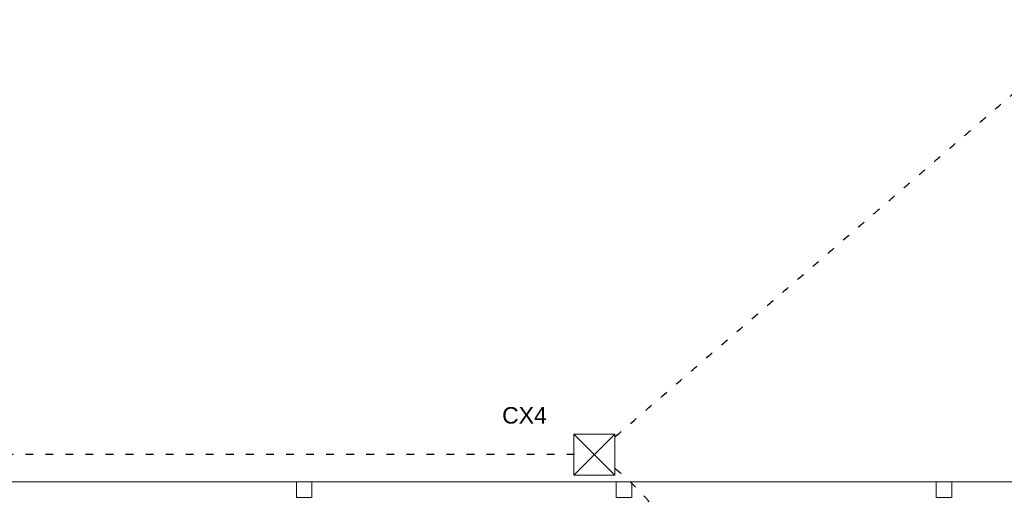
# Model space of a CAD drawing. Header units: metres. Extents: x -81 to 1042, y -541 to 334.
# Tile 97 of 130: x 825.04 to 837.74, y 209.52 to 215.7. Entities that reach past the tile are written whole.
import ezdxf

# ---------------------------------------------------------------- set-up
doc = ezdxf.new("R2010")
doc.units = ezdxf.units.M
doc.linetypes.add('DOT2', pattern=[3.175, 0, -3.175])
for name, color, linetype, lineweight in [('Arquitetura ', 134, 'Continuous', 5), ('EL-Condutos', 4, 'Continuous', 30), ('EL-Textos pontos', 5, 'Continuous', 20), ('P-SIMBOL', 5, 'Continuous', 20)]:
    doc.layers.add(name, color=color, linetype=linetype, lineweight=lineweight)
doc.styles.add('Arial', font='arial.ttf', dxfattribs={"height": 0.025})

msp = doc.modelspace()

# ---------------------------------------------------------------- linework, layer by layer
at = {"layer": 'Arquitetura ', "color": 8}
for p, q in [((828.611, 209.734), (824.683, 209.734)), ((832.738, 209.734), (828.811, 209.734)), ((836.866, 209.734), (832.938, 209.734)), ((840.993, 209.734), (837.066, 209.734))]:
    msp.add_line(p, q, dxfattribs=at)
at = {"layer": 'Arquitetura ', "color": 7}
for p, q in [((828.811, 209.734), (828.611, 209.734)), ((828.611, 209.734), (828.611, 209.534)), ((828.811, 209.534), (828.811, 209.734)), ((832.938, 209.734), (832.738, 209.734)), ((832.738, 209.734), (832.738, 209.534)), ((832.938, 209.534), (832.938, 209.734)), ((837.066, 209.734), (836.866, 209.734)), ((836.866, 209.734), (836.866, 209.534)), ((837.066, 209.534), (837.066, 209.734)), ((828.611, 209.534), (828.811, 209.534)), ((832.738, 209.534), (832.938, 209.534)), ((836.866, 209.534), (837.066, 209.534))]:
    msp.add_line(p, q, dxfattribs=at)
at = {"layer": 'EL-Condutos', "linetype": 'DOT2', "ltscale": 0.05}
for points in [[(832.726, 210.32), (833.113, 210.654), (833.476, 210.967), (833.817, 211.261), (834.138, 211.538), (834.44, 211.798), (834.725, 212.044), (834.995, 212.276), (835.251, 212.497), (835.495, 212.707), (835.729, 212.909), (835.954, 213.104), (836.173, 213.292), (836.387, 213.476), (836.597, 213.658), (836.806, 213.838), (837.014, 214.018), (837.225, 214.199), (837.439, 214.384), (837.659, 214.573), (837.885, 214.768), (838.12, 214.971), (838.365, 215.182), (838.622, 215.404), (838.894, 215.638), (839.18, 215.885), (839.484, 216.147), (839.807, 216.425), (840.15, 216.721), (840.516, 217.037), (840.906, 217.373)], [(832.201, 210.088), (830.173, 210.088), (828.304, 210.088), (826.589, 210.088), (825.018, 210.089), (823.586, 210.089), (822.286, 210.089), (821.109, 210.089), (820.049, 210.089), (819.098, 210.089), (818.25, 210.089), (817.497, 210.089), (816.832, 210.089), (816.248, 210.088), (815.737, 210.088), (815.293, 210.088), (814.909, 210.088), (814.576, 210.088), (814.288, 210.088), (814.038, 210.088), (813.819, 210.088), (813.622, 210.087), (813.442, 210.087), (813.271, 210.087), (813.102, 210.087), (812.927, 210.087), (812.74, 210.087), (812.533, 210.086), (812.298, 210.086), (812.03, 210.086), (811.72, 210.086)], [(832.721, 209.91), (832.784, 209.857), (832.848, 209.8), (832.913, 209.74), (832.977, 209.677), (833.042, 209.61), (833.107, 209.541), (833.172, 209.469), (833.236, 209.395), (833.3, 209.319), (833.363, 209.241), (833.426, 209.162), (833.488, 209.082), (833.548, 209.001), (833.607, 208.92), (833.665, 208.838), (833.721, 208.756), (833.775, 208.675), (833.828, 208.594), (833.878, 208.514), (833.926, 208.435), (833.972, 208.357), (834.015, 208.281), (834.055, 208.208), (834.093, 208.136), (834.127, 208.067), (834.158, 208), (834.186, 207.937), (834.21, 207.877), (834.23, 207.82), (834.246, 207.767)]]:
    msp.add_spline(points, degree=3, dxfattribs=at)
at = {"layer": 'P-SIMBOL'}
for p, q in [((832.191, 210.353), (832.721, 210.353)), ((832.191, 210.353), (832.191, 209.823)), ((832.191, 210.353), (832.721, 209.823)), ((832.721, 210.353), (832.191, 209.823)), ((832.721, 210.353), (832.721, 209.823)), ((832.191, 209.823), (832.721, 209.823))]:
    msp.add_line(p, q, dxfattribs=at)

# ---------------------------------------------------------------- texts
at = {"layer": 'EL-Textos pontos', "insert": (831.266, 210.485), "char_height": 0.2118, "width": 0.76248, "attachment_point": 7, "line_spacing_factor": 0.798, "style": 'Arial'}
msp.add_mtext('CX4', dxfattribs=at)

doc.saveas('drawing.dxf')
